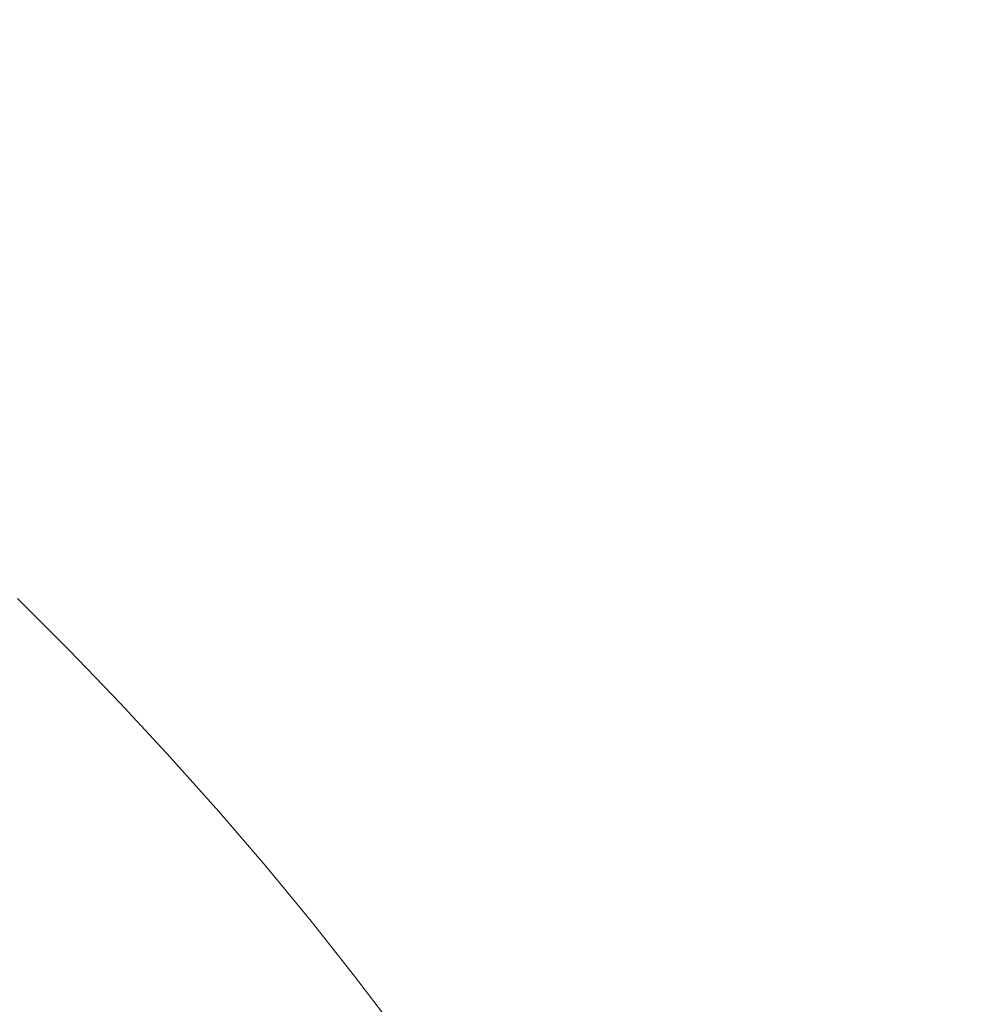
# Model space of a CAD drawing. Header units: millimetres. Extents: x 8 to 436, y 12 to 574.
# Tile 202 of 256: x 376.099 to 376.964, y 191.716 to 192.603. Entities that reach past the tile are written whole.
import ezdxf

# ---------------------------------------------------------------- set-up
doc = ezdxf.new("R2010")
doc.units = ezdxf.units.MM

msp = doc.modelspace()

# ---------------------------------------------------------------- linework, layer by layer
at = {"color": 252, "linetype": 'Continuous', "lineweight": 0, "flags": 128}
msp.add_lwpolyline([(376.09683, 192.08155), (376.14369, 192.03469), (376.18962, 191.98701), (376.23448, 191.93866), (376.27813, 191.88978), (376.32046, 191.8405), (376.36133, 191.79098), (376.40062, 191.74136), (376.43823, 191.69179)], dxfattribs=at)
at = {"color": 7, "linetype": 'Continuous', "lineweight": 30}
for points, knots in [([(390.27677, 197.81274), (390.78101, 196.97944), (391.79758, 195.29949), (393.10776, 192.85647), (394.25383, 190.48117), (395.20607, 188.2063), (395.96282, 186.04451), (396.51828, 184.00949), (396.86933, 182.11369), (397.01374, 180.36883), (396.95062, 178.78566), (396.68037, 177.37394), (396.20464, 176.14237), (395.52638, 175.09855), (394.64976, 174.24891), (393.58019, 173.59869), (392.32427, 173.1519), (390.88973, 172.91129), (389.28542, 172.87836), (387.52126, 173.05324), (385.59213, 173.43833), (383.5063, 174.03603), (381.27132, 174.85313), (378.92641, 175.86209), (377.28074, 176.70149), (376.45791, 177.1212)], [0, 0, 0, 0, 0.042637, 0.085957, 0.129278, 0.172598, 0.215919, 0.259239, 0.30256, 0.345881, 0.389201, 0.432522, 0.475842, 0.519163, 0.562483, 0.605804, 0.649124, 0.692445, 0.735766, 0.779086, 0.822407, 0.866805, 0.911203, 0.955602, 1, 1, 1, 1]), ([(374.88295, 192.4939), (374.87779, 192.48102), (374.86738, 192.45508), (374.85521, 192.41505), (374.84552, 192.37423), (374.83857, 192.33276), (374.83425, 192.29071), (374.83255, 192.24807), (374.83347, 192.20477), (374.83703, 192.16066), (374.8433, 192.11555), (374.85243, 192.06915), (374.8646, 192.02122), (374.88002, 191.9716), (374.89883, 191.92038), (374.92096, 191.86803), (374.94607, 191.81534), (374.97364, 191.76312), (375.0032, 191.71188), (375.03442, 191.66178), (375.0671, 191.6128), (375.10113, 191.56485), (375.13644, 191.51787), (375.17294, 191.4718), (375.21059, 191.4266), (375.24933, 191.38227), (375.28911, 191.33883), (375.32987, 191.29629), (375.37156, 191.25469), (375.41412, 191.2141), (375.4575, 191.17457), (375.50166, 191.13615), (375.54658, 191.09891), (375.59226, 191.06289), (375.63871, 191.02815), (375.68598, 190.99474), (375.73417, 190.96272), (375.7834, 190.93216), (375.83386, 190.90315), (375.88575, 190.87582), (375.93928, 190.85041), (375.99449, 190.82729), (376.04859, 190.8079), (376.10045, 190.79245), (376.14893, 190.78084), (376.19589, 190.77235), (376.2415, 190.7668), (376.28597, 190.76405), (376.32949, 190.76401), (376.37218, 190.76662), (376.41409, 190.77186), (376.45519, 190.77973), (376.49694, 190.7906), (376.53903, 190.80482), (376.5811, 190.82257), (376.62117, 190.84345), (376.65034, 190.86069), (376.66547, 190.87181), (376.66856, 190.87408)], [0, 0, 0, 0, 0.0143815, 0.0289696, 0.0436545, 0.0584899, 0.073537, 0.0888706, 0.1045824, 0.1207825, 0.1376001, 0.1551766, 0.1736471, 0.1930969, 0.2134889, 0.2345932, 0.2559933, 0.2771973, 0.2980088, 0.3183784, 0.338335, 0.3579362, 0.3772442, 0.396317, 0.4152064, 0.433958, 0.4526124, 0.4712067, 0.4897756, 0.5083515, 0.5269582, 0.5456304, 0.564405, 0.5833226, 0.602429, 0.6217767, 0.6414268, 0.6614498, 0.6819246, 0.7029309, 0.7245269, 0.7466967, 0.7692591, 0.788818, 0.8074441, 0.825158, 0.8420754, 0.8583342, 0.8740639, 0.8893742, 0.9043543, 0.9190751, 0.933592, 0.9495664, 0.9653027, 0.9807937, 0.9960723, 1, 1, 1, 1])]:
    msp.add_open_spline(points, degree=3, knots=knots, dxfattribs=at)
at = {"color": 252, "linetype": 'Continuous', "lineweight": 0}
msp.add_open_spline([(373.23616, 192.28254), (373.23646, 192.28261), (373.25422, 192.28676), (373.2917, 192.29275), (373.3534, 192.29519), (373.4208, 192.29122), (373.49345, 192.28085), (373.57102, 192.2641), (373.65339, 192.24086), (373.7402, 192.21135), (373.83097, 192.17578), (373.92511, 192.13438), (374.02223, 192.08729), (374.12208, 192.03452), (374.2243, 191.97635), (374.32833, 191.91315), (374.43349, 191.84532), (374.53933, 191.77312), (374.64554, 191.69666), (374.75177, 191.61628), (374.85745, 191.53244), (374.96189, 191.44571), (375.06461, 191.35642), (375.16525, 191.26479), (375.26354, 191.17117), (375.35897, 191.07607), (375.4509, 190.98013), (375.53889, 190.88377), (375.62255, 190.7873), (375.70171, 190.69102), (375.77602, 190.59542), (375.84497, 190.50113), (375.90817, 190.40865), (375.96529, 190.3183), (376.01628, 190.23033), (376.06095, 190.14512), (376.09902, 190.06325), (376.13021, 189.98519), (376.15427, 189.91126), (376.1713, 189.84161), (376.18129, 189.77649), (376.18416, 189.71636), (376.17985, 189.66157), (376.1682, 189.61242), (376.14944, 189.56893), (376.12371, 189.53122), (376.09119, 189.49956), (376.05144, 189.47382), (376.00423, 189.4545), (375.94962, 189.44179), (375.88927, 189.43608), (375.82356, 189.43725), (375.7531, 189.44491), (375.67741, 189.45895), (375.59701, 189.47929), (375.51224, 189.5059), (375.42332, 189.53872), (375.3304, 189.57798), (375.25543, 189.61223), (375.21071, 189.63522), (375.19906, 189.6412)], degree=3, knots=[0, 0, 0, 0, 0.0003121, 0.0179364, 0.0356209, 0.0533258, 0.0710104, 0.0886347, 0.1062583, 0.123942, 0.1416462, 0.15933, 0.1769537, 0.1945966, 0.2122996, 0.230023, 0.2477261, 0.2653692, 0.2830429, 0.3007768, 0.3185312, 0.3362652, 0.3539391, 0.3716417, 0.3894048, 0.4071884, 0.4249515, 0.4426542, 0.4603712, 0.4781489, 0.495947, 0.5137246, 0.5314416, 0.5491521, 0.5669232, 0.5847149, 0.602486, 0.6201963, 0.6378821, 0.6556286, 0.6733955, 0.6911418, 0.7088275, 0.7264814, 0.7441957, 0.7619306, 0.7796449, 0.7972987, 0.815644, 0.8340118, 0.8523571, 0.8699907, 0.8876846, 0.905399, 0.9230929, 0.9407266, 0.9583594, 0.9760523, 0.9937656, 1, 1, 1, 1], dxfattribs=at)

doc.saveas('drawing.dxf')
